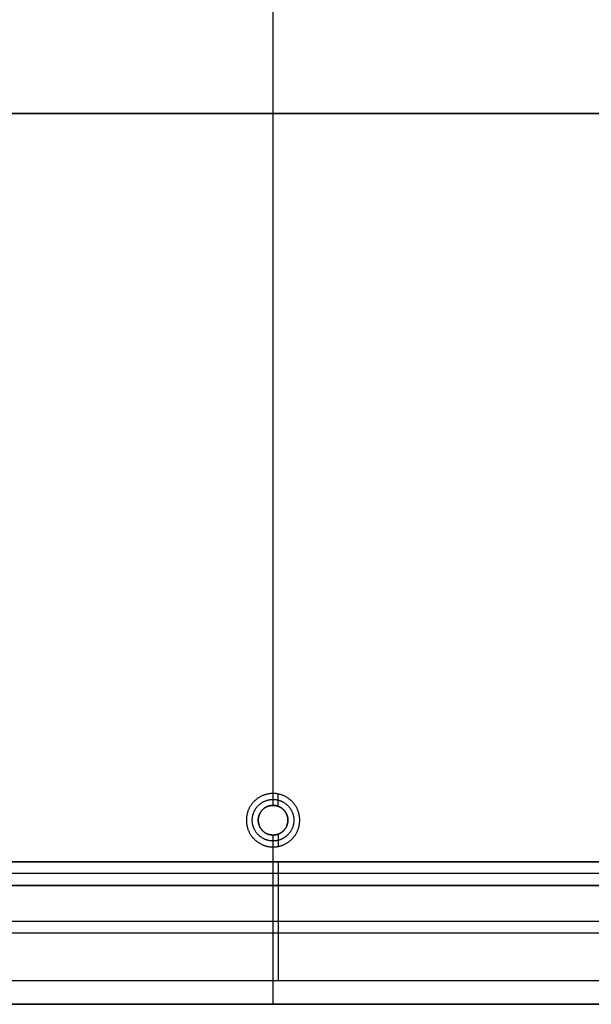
# Model space of a CAD drawing. Header units: millimetres. Extents: x -443 to 78, y -75 to 91.
# Tile 30 of 40: x -22 to 26, y -75 to 8. Entities that reach past the tile are written whole.
import ezdxf

# ---------------------------------------------------------------- set-up
doc = ezdxf.new("R2010")
doc.units = ezdxf.units.MM
doc.header["$MEASUREMENT"] = 0
doc.layers.add('Predefinito', color=5, linetype='Continuous')

msp = doc.modelspace()

# ---------------------------------------------------------------- linework, layer by layer
at = {"layer": 'Predefinito'}
for points in [[(-0.422, -58.25), (-0.422, 57.75)], [(-0.422, -57.25), (-0.422, 56.75)], [(63.378, 0), (-64.222, 0)], [(-64.222, 0), (63.378, 0)], [(1.828, -59.5), (1.828, -59.45), (1.826, -59.4), (1.823, -59.349), (1.819, -59.298), (1.814, -59.246), (1.808, -59.195), (1.8, -59.143), (1.791, -59.091), (1.78, -59.038), (1.769, -58.986), (1.756, -58.933), (1.741, -58.881), (1.726, -58.828), (1.709, -58.776), (1.69, -58.724), (1.67, -58.672), (1.649, -58.62), (1.626, -58.568), (1.602, -58.517), (1.577, -58.467), (1.55, -58.416), (1.522, -58.367), (1.492, -58.317), (1.462, -58.269), (1.429, -58.221), (1.396, -58.174), (1.361, -58.127), (1.325, -58.082), (1.288, -58.037), (1.25, -57.993), (1.21, -57.951), (1.169, -57.909), (1.128, -57.868), (1.085, -57.829), (1.041, -57.79), (0.996, -57.753), (0.951, -57.717), (0.905, -57.682), (0.857, -57.649), (0.81, -57.617), (0.761, -57.586), (0.712, -57.556), (0.662, -57.528), (0.612, -57.501), (0.561, -57.476), (0.51, -57.452), (0.458, -57.429), (0.407, -57.408), (0.354, -57.388), (0.302, -57.37), (0.25, -57.353), (0.197, -57.337), (0.145, -57.323), (0.092, -57.31), (0.04, -57.298), (-0.012, -57.288), (-0.064, -57.279), (-0.116, -57.271), (-0.168, -57.264), (-0.22, -57.259), (-0.271, -57.255), (-0.321, -57.252), (-0.372, -57.251), (-0.422, -57.25), (-0.472, -57.251), (-0.522, -57.252), (-0.573, -57.255), (-0.624, -57.259), (-0.675, -57.264), (-0.727, -57.271), (-0.779, -57.279), (-0.831, -57.288), (-0.883, -57.298), (-0.936, -57.31), (-0.988, -57.323), (-1.041, -57.337), (-1.093, -57.353), (-1.146, -57.37), (-1.198, -57.388), (-1.25, -57.408), (-1.302, -57.429), (-1.353, -57.452), (-1.404, -57.476), (-1.455, -57.501), (-1.505, -57.528), (-1.555, -57.556), (-1.604, -57.586), (-1.653, -57.617), (-1.701, -57.649), (-1.748, -57.682), (-1.794, -57.717), (-1.84, -57.753), (-1.884, -57.79), (-1.928, -57.829), (-1.971, -57.868), (-2.013, -57.909), (-2.053, -57.951), (-2.093, -57.993), (-2.131, -58.037), (-2.168, -58.082), (-2.204, -58.127), (-2.239, -58.174), (-2.273, -58.221), (-2.305, -58.269), (-2.336, -58.317), (-2.365, -58.367), (-2.394, -58.416), (-2.42, -58.467), (-2.446, -58.517), (-2.47, -58.568), (-2.492, -58.62), (-2.514, -58.672), (-2.534, -58.724), (-2.552, -58.776), (-2.569, -58.828), (-2.585, -58.881), (-2.599, -58.933), (-2.612, -58.986), (-2.624, -59.038), (-2.634, -59.091), (-2.643, -59.143), (-2.651, -59.195), (-2.657, -59.246), (-2.663, -59.298), (-2.667, -59.349), (-2.669, -59.4), (-2.671, -59.45), (-2.672, -59.5)], [(-2.172, -59.5), (-2.171, -59.461), (-2.17, -59.422), (-2.168, -59.383), (-2.165, -59.343), (-2.161, -59.303), (-2.155, -59.263), (-2.149, -59.222), (-2.142, -59.182), (-2.134, -59.141), (-2.125, -59.1), (-2.115, -59.059), (-2.104, -59.018), (-2.092, -58.978), (-2.079, -58.937), (-2.064, -58.896), (-2.049, -58.856), (-2.032, -58.816), (-2.015, -58.775), (-1.996, -58.736), (-1.976, -58.696), (-1.955, -58.657), (-1.933, -58.618), (-1.91, -58.58), (-1.886, -58.542), (-1.861, -58.505), (-1.835, -58.468), (-1.808, -58.432), (-1.78, -58.397), (-1.751, -58.362), (-1.721, -58.328), (-1.691, -58.295), (-1.659, -58.263), (-1.627, -58.231), (-1.593, -58.2), (-1.559, -58.17), (-1.525, -58.141), (-1.489, -58.113), (-1.453, -58.086), (-1.417, -58.06), (-1.379, -58.035), (-1.342, -58.011), (-1.303, -57.988), (-1.265, -57.966), (-1.225, -57.946), (-1.186, -57.926), (-1.146, -57.907), (-1.106, -57.889), (-1.066, -57.873), (-1.025, -57.857), (-0.985, -57.843), (-0.944, -57.83), (-0.903, -57.818), (-0.862, -57.806), (-0.822, -57.796), (-0.781, -57.787), (-0.74, -57.779), (-0.7, -57.772), (-0.659, -57.766), (-0.619, -57.761), (-0.579, -57.757), (-0.539, -57.754), (-0.5, -57.752), (-0.461, -57.75), (-0.422, -57.75), (-0.383, -57.75), (-0.344, -57.752), (-0.304, -57.754), (-0.264, -57.757), (-0.224, -57.761), (-0.184, -57.766), (-0.144, -57.772), (-0.103, -57.779), (-0.063, -57.787), (-0.022, -57.796), (0.019, -57.806), (0.06, -57.818), (0.101, -57.83), (0.141, -57.843), (0.182, -57.857), (0.222, -57.873), (0.263, -57.889), (0.303, -57.907), (0.343, -57.926), (0.382, -57.946), (0.421, -57.966), (0.46, -57.988), (0.498, -58.011), (0.536, -58.035), (0.573, -58.06), (0.61, -58.086), (0.646, -58.113), (0.681, -58.141), (0.716, -58.17), (0.75, -58.2), (0.783, -58.231), (0.816, -58.263), (0.847, -58.295), (0.878, -58.328), (0.908, -58.362), (0.937, -58.397), (0.965, -58.432), (0.992, -58.468), (1.018, -58.505), (1.043, -58.542), (1.067, -58.58), (1.09, -58.618), (1.112, -58.657), (1.133, -58.696), (1.153, -58.736), (1.171, -58.775), (1.189, -58.816), (1.205, -58.856), (1.221, -58.896), (1.235, -58.937), (1.249, -58.978), (1.261, -59.018), (1.272, -59.059), (1.282, -59.1), (1.291, -59.141), (1.299, -59.182), (1.306, -59.222), (1.312, -59.263), (1.317, -59.303), (1.321, -59.343), (1.324, -59.383), (1.327, -59.422), (1.328, -59.461), (1.328, -59.5)], [(-1.672, -59.5), (-1.671, -59.472), (-1.67, -59.444), (-1.669, -59.416), (-1.667, -59.388), (-1.664, -59.359), (-1.66, -59.33), (-1.656, -59.302), (-1.651, -59.273), (-1.645, -59.243), (-1.639, -59.214), (-1.631, -59.185), (-1.623, -59.156), (-1.615, -59.127), (-1.605, -59.098), (-1.595, -59.069), (-1.584, -59.04), (-1.572, -59.011), (-1.56, -58.982), (-1.546, -58.954), (-1.532, -58.926), (-1.517, -58.898), (-1.501, -58.87), (-1.485, -58.843), (-1.468, -58.816), (-1.45, -58.789), (-1.431, -58.763), (-1.412, -58.737), (-1.392, -58.712), (-1.371, -58.687), (-1.35, -58.663), (-1.328, -58.639), (-1.306, -58.616), (-1.282, -58.594), (-1.259, -58.572), (-1.234, -58.55), (-1.21, -58.53), (-1.184, -58.51), (-1.158, -58.49), (-1.132, -58.472), (-1.106, -58.454), (-1.079, -58.437), (-1.051, -58.42), (-1.024, -58.405), (-0.996, -58.39), (-0.968, -58.376), (-0.939, -58.362), (-0.911, -58.35), (-0.882, -58.338), (-0.853, -58.327), (-0.824, -58.316), (-0.795, -58.307), (-0.766, -58.298), (-0.736, -58.29), (-0.707, -58.283), (-0.678, -58.277), (-0.649, -58.271), (-0.62, -58.266), (-0.591, -58.262), (-0.563, -58.258), (-0.534, -58.255), (-0.506, -58.253), (-0.477, -58.251), (-0.449, -58.25), (-0.422, -58.25), (-0.394, -58.25), (-0.366, -58.251), (-0.338, -58.253), (-0.309, -58.255), (-0.281, -58.258), (-0.252, -58.262), (-0.223, -58.266), (-0.194, -58.271), (-0.165, -58.277), (-0.136, -58.283), (-0.107, -58.29), (-0.078, -58.298), (-0.049, -58.307), (-0.019, -58.316), (0.01, -58.327), (0.038, -58.338), (0.067, -58.35), (0.096, -58.362), (0.124, -58.376), (0.152, -58.39), (0.18, -58.405), (0.208, -58.42), (0.235, -58.437), (0.262, -58.454), (0.289, -58.472), (0.315, -58.49), (0.341, -58.51), (0.366, -58.53), (0.391, -58.55), (0.415, -58.572), (0.439, -58.594), (0.462, -58.616), (0.485, -58.639), (0.507, -58.663), (0.528, -58.687), (0.549, -58.712), (0.569, -58.737), (0.588, -58.763), (0.607, -58.789), (0.625, -58.816), (0.642, -58.843), (0.658, -58.87), (0.674, -58.898), (0.689, -58.926), (0.703, -58.954), (0.716, -58.982), (0.729, -59.011), (0.741, -59.04), (0.752, -59.069), (0.762, -59.098), (0.771, -59.127), (0.78, -59.156), (0.788, -59.185), (0.795, -59.214), (0.802, -59.243), (0.807, -59.273), (0.812, -59.302), (0.817, -59.33), (0.82, -59.359), (0.823, -59.388), (0.826, -59.416), (0.827, -59.444), (0.828, -59.472), (0.828, -59.5)], [(0.828, -59.5), (0.828, -59.472), (0.827, -59.444), (0.826, -59.416), (0.823, -59.388), (0.82, -59.359), (0.817, -59.33), (0.812, -59.302), (0.807, -59.273), (0.802, -59.243), (0.795, -59.214), (0.788, -59.185), (0.78, -59.156), (0.771, -59.127), (0.762, -59.098), (0.752, -59.069), (0.741, -59.04), (0.729, -59.011), (0.716, -58.982), (0.703, -58.954), (0.689, -58.926), (0.674, -58.898), (0.658, -58.87), (0.642, -58.843), (0.625, -58.816), (0.607, -58.789), (0.588, -58.763), (0.569, -58.737), (0.549, -58.712), (0.528, -58.687), (0.507, -58.663), (0.485, -58.639), (0.462, -58.616), (0.439, -58.594), (0.415, -58.572), (0.391, -58.55), (0.366, -58.53), (0.341, -58.51), (0.315, -58.49), (0.289, -58.472), (0.262, -58.454), (0.235, -58.437), (0.208, -58.42), (0.18, -58.405), (0.152, -58.39), (0.124, -58.376), (0.096, -58.362), (0.067, -58.35), (0.038, -58.338), (0.01, -58.327), (-0.019, -58.316), (-0.049, -58.307), (-0.078, -58.298), (-0.107, -58.29), (-0.136, -58.283), (-0.165, -58.277), (-0.194, -58.271), (-0.223, -58.266), (-0.252, -58.262), (-0.281, -58.258), (-0.309, -58.255), (-0.338, -58.253), (-0.366, -58.251), (-0.394, -58.25), (-0.422, -58.25), (-0.449, -58.25), (-0.477, -58.251), (-0.506, -58.253), (-0.534, -58.255), (-0.563, -58.258), (-0.591, -58.262), (-0.62, -58.266), (-0.649, -58.271), (-0.678, -58.277), (-0.707, -58.283), (-0.736, -58.29), (-0.766, -58.298), (-0.795, -58.307), (-0.824, -58.316), (-0.853, -58.327), (-0.882, -58.338), (-0.911, -58.35), (-0.939, -58.362), (-0.968, -58.376), (-0.996, -58.39), (-1.024, -58.405), (-1.051, -58.42), (-1.079, -58.437), (-1.106, -58.454), (-1.132, -58.472), (-1.158, -58.49), (-1.184, -58.51), (-1.21, -58.53), (-1.234, -58.55), (-1.259, -58.572), (-1.282, -58.594), (-1.306, -58.616), (-1.328, -58.639), (-1.35, -58.663), (-1.371, -58.687), (-1.392, -58.712), (-1.412, -58.737), (-1.431, -58.763), (-1.45, -58.789), (-1.468, -58.816), (-1.485, -58.843), (-1.501, -58.87), (-1.517, -58.898), (-1.532, -58.926), (-1.546, -58.954), (-1.56, -58.982), (-1.572, -59.011), (-1.584, -59.04), (-1.595, -59.069), (-1.605, -59.098), (-1.615, -59.127), (-1.623, -59.156), (-1.631, -59.185), (-1.639, -59.214), (-1.645, -59.243), (-1.651, -59.273), (-1.656, -59.302), (-1.66, -59.33), (-1.664, -59.359), (-1.667, -59.388), (-1.669, -59.416), (-1.67, -59.444), (-1.671, -59.472), (-1.672, -59.5)], [(0.828, -59.5), (0.828, -59.472), (0.827, -59.444), (0.826, -59.416), (0.823, -59.388), (0.82, -59.359), (0.817, -59.33), (0.812, -59.302), (0.807, -59.273), (0.802, -59.243), (0.795, -59.214), (0.788, -59.185), (0.78, -59.156), (0.771, -59.127), (0.762, -59.098), (0.752, -59.069), (0.741, -59.04), (0.729, -59.011), (0.716, -58.982), (0.703, -58.954), (0.689, -58.926), (0.674, -58.898), (0.658, -58.87), (0.642, -58.843), (0.625, -58.816), (0.607, -58.789), (0.588, -58.763), (0.569, -58.737), (0.549, -58.712), (0.528, -58.687), (0.507, -58.663), (0.485, -58.639), (0.462, -58.616), (0.439, -58.594), (0.415, -58.572), (0.391, -58.55), (0.366, -58.53), (0.341, -58.51), (0.315, -58.49), (0.289, -58.472), (0.262, -58.454), (0.235, -58.437), (0.208, -58.42), (0.18, -58.405), (0.152, -58.39), (0.124, -58.376), (0.096, -58.362), (0.067, -58.35), (0.038, -58.338), (0.01, -58.327), (-0.019, -58.316), (-0.049, -58.307), (-0.078, -58.298), (-0.107, -58.29), (-0.136, -58.283), (-0.165, -58.277), (-0.194, -58.271), (-0.223, -58.266), (-0.252, -58.262), (-0.281, -58.258), (-0.309, -58.255), (-0.338, -58.253), (-0.366, -58.251), (-0.394, -58.25), (-0.422, -58.25), (-0.449, -58.25), (-0.477, -58.251), (-0.506, -58.253), (-0.534, -58.255), (-0.563, -58.258), (-0.591, -58.262), (-0.62, -58.266), (-0.649, -58.271), (-0.678, -58.277), (-0.707, -58.283), (-0.736, -58.29), (-0.766, -58.298), (-0.795, -58.307), (-0.824, -58.316), (-0.853, -58.327), (-0.882, -58.338), (-0.911, -58.35), (-0.939, -58.362), (-0.968, -58.376), (-0.996, -58.39), (-1.024, -58.405), (-1.051, -58.42), (-1.079, -58.437), (-1.106, -58.454), (-1.132, -58.472), (-1.158, -58.49), (-1.184, -58.51), (-1.21, -58.53), (-1.234, -58.55), (-1.259, -58.572), (-1.282, -58.594), (-1.306, -58.616), (-1.328, -58.639), (-1.35, -58.663), (-1.371, -58.687), (-1.392, -58.712), (-1.412, -58.737), (-1.431, -58.763), (-1.45, -58.789), (-1.468, -58.816), (-1.485, -58.843), (-1.501, -58.87), (-1.517, -58.898), (-1.532, -58.926), (-1.546, -58.954), (-1.56, -58.982), (-1.572, -59.011), (-1.584, -59.04), (-1.595, -59.069), (-1.605, -59.098), (-1.615, -59.127), (-1.623, -59.156), (-1.631, -59.185), (-1.639, -59.214), (-1.645, -59.243), (-1.651, -59.273), (-1.656, -59.302), (-1.66, -59.33), (-1.664, -59.359), (-1.667, -59.388), (-1.669, -59.416), (-1.67, -59.444), (-1.671, -59.472), (-1.672, -59.5)], [(-2.672, -59.5), (-2.671, -59.55), (-2.669, -59.6), (-2.667, -59.651), (-2.663, -59.702), (-2.657, -59.754), (-2.651, -59.805), (-2.643, -59.857), (-2.634, -59.909), (-2.624, -59.962), (-2.612, -60.014), (-2.599, -60.067), (-2.585, -60.119), (-2.569, -60.172), (-2.552, -60.224), (-2.534, -60.276), (-2.514, -60.328), (-2.492, -60.38), (-2.47, -60.432), (-2.446, -60.483), (-2.42, -60.533), (-2.394, -60.584), (-2.365, -60.633), (-2.336, -60.683), (-2.305, -60.731), (-2.273, -60.779), (-2.239, -60.826), (-2.204, -60.873), (-2.168, -60.918), (-2.131, -60.963), (-2.093, -61.007), (-2.053, -61.049), (-2.013, -61.091), (-1.971, -61.132), (-1.928, -61.171), (-1.884, -61.21), (-1.84, -61.247), (-1.794, -61.283), (-1.748, -61.318), (-1.701, -61.351), (-1.653, -61.383), (-1.604, -61.414), (-1.555, -61.444), (-1.505, -61.472), (-1.455, -61.499), (-1.404, -61.524), (-1.353, -61.548), (-1.302, -61.571), (-1.25, -61.592), (-1.198, -61.612), (-1.146, -61.63), (-1.093, -61.647), (-1.041, -61.663), (-0.988, -61.677), (-0.936, -61.69), (-0.883, -61.702), (-0.831, -61.712), (-0.779, -61.721), (-0.727, -61.729), (-0.675, -61.736), (-0.624, -61.741), (-0.573, -61.745), (-0.522, -61.748), (-0.472, -61.749), (-0.422, -61.75), (-0.372, -61.749), (-0.321, -61.748), (-0.271, -61.745), (-0.22, -61.741), (-0.168, -61.736), (-0.116, -61.729), (-0.064, -61.721), (-0.012, -61.712), (0.04, -61.702), (0.092, -61.69), (0.145, -61.677), (0.197, -61.663), (0.25, -61.647), (0.302, -61.63), (0.354, -61.612), (0.407, -61.592), (0.458, -61.571), (0.51, -61.548), (0.561, -61.524), (0.612, -61.499), (0.662, -61.472), (0.712, -61.444), (0.761, -61.414), (0.81, -61.383), (0.857, -61.351), (0.905, -61.318), (0.951, -61.283), (0.996, -61.247), (1.041, -61.21), (1.085, -61.171), (1.128, -61.132), (1.169, -61.091), (1.21, -61.049), (1.25, -61.007), (1.288, -60.963), (1.325, -60.918), (1.361, -60.873), (1.396, -60.826), (1.429, -60.779), (1.462, -60.731), (1.492, -60.683), (1.522, -60.633), (1.55, -60.584), (1.577, -60.533), (1.602, -60.483), (1.626, -60.432), (1.649, -60.38), (1.67, -60.328), (1.69, -60.276), (1.709, -60.224), (1.726, -60.172), (1.741, -60.119), (1.756, -60.067), (1.769, -60.014), (1.78, -59.962), (1.791, -59.909), (1.8, -59.857), (1.808, -59.805), (1.814, -59.754), (1.819, -59.702), (1.823, -59.651), (1.826, -59.6), (1.828, -59.55), (1.828, -59.5)], [(1.328, -59.5), (1.328, -59.539), (1.327, -59.578), (1.324, -59.617), (1.321, -59.657), (1.317, -59.697), (1.312, -59.737), (1.306, -59.778), (1.299, -59.818), (1.291, -59.859), (1.282, -59.9), (1.272, -59.941), (1.261, -59.982), (1.249, -60.022), (1.235, -60.063), (1.221, -60.104), (1.205, -60.144), (1.189, -60.184), (1.171, -60.225), (1.153, -60.264), (1.133, -60.304), (1.112, -60.343), (1.09, -60.382), (1.067, -60.42), (1.043, -60.458), (1.018, -60.495), (0.992, -60.532), (0.965, -60.568), (0.937, -60.603), (0.908, -60.638), (0.878, -60.672), (0.847, -60.705), (0.816, -60.737), (0.783, -60.769), (0.75, -60.8), (0.716, -60.83), (0.681, -60.859), (0.646, -60.887), (0.61, -60.914), (0.573, -60.94), (0.536, -60.965), (0.498, -60.989), (0.46, -61.012), (0.421, -61.034), (0.382, -61.054), (0.343, -61.074), (0.303, -61.093), (0.263, -61.111), (0.222, -61.127), (0.182, -61.143), (0.141, -61.157), (0.101, -61.17), (0.06, -61.182), (0.019, -61.194), (-0.022, -61.204), (-0.063, -61.213), (-0.103, -61.221), (-0.144, -61.228), (-0.184, -61.234), (-0.224, -61.239), (-0.264, -61.243), (-0.304, -61.246), (-0.344, -61.248), (-0.383, -61.25), (-0.422, -61.25), (-0.461, -61.25), (-0.5, -61.248), (-0.539, -61.246), (-0.579, -61.243), (-0.619, -61.239), (-0.659, -61.234), (-0.7, -61.228), (-0.74, -61.221), (-0.781, -61.213), (-0.822, -61.204), (-0.862, -61.194), (-0.903, -61.182), (-0.944, -61.17), (-0.985, -61.157), (-1.025, -61.143), (-1.066, -61.127), (-1.106, -61.111), (-1.146, -61.093), (-1.186, -61.074), (-1.225, -61.054), (-1.265, -61.034), (-1.303, -61.012), (-1.342, -60.989), (-1.379, -60.965), (-1.417, -60.94), (-1.453, -60.914), (-1.489, -60.887), (-1.525, -60.859), (-1.559, -60.83), (-1.593, -60.8), (-1.627, -60.769), (-1.659, -60.737), (-1.691, -60.705), (-1.721, -60.672), (-1.751, -60.638), (-1.78, -60.603), (-1.808, -60.568), (-1.835, -60.532), (-1.861, -60.495), (-1.886, -60.458), (-1.91, -60.42), (-1.933, -60.382), (-1.955, -60.343), (-1.976, -60.304), (-1.996, -60.264), (-2.015, -60.225), (-2.032, -60.184), (-2.049, -60.144), (-2.064, -60.104), (-2.079, -60.063), (-2.092, -60.022), (-2.104, -59.982), (-2.115, -59.941), (-2.125, -59.9), (-2.134, -59.859), (-2.142, -59.818), (-2.149, -59.778), (-2.155, -59.737), (-2.161, -59.697), (-2.165, -59.657), (-2.168, -59.617), (-2.17, -59.578), (-2.171, -59.539), (-2.172, -59.5)], [(-1.672, -59.5), (-1.671, -59.528), (-1.67, -59.556), (-1.669, -59.584), (-1.667, -59.612), (-1.664, -59.641), (-1.66, -59.67), (-1.656, -59.698), (-1.651, -59.727), (-1.645, -59.757), (-1.639, -59.786), (-1.631, -59.815), (-1.623, -59.844), (-1.615, -59.873), (-1.605, -59.902), (-1.595, -59.931), (-1.584, -59.96), (-1.572, -59.989), (-1.56, -60.018), (-1.546, -60.046), (-1.532, -60.074), (-1.517, -60.102), (-1.501, -60.13), (-1.485, -60.157), (-1.468, -60.184), (-1.45, -60.211), (-1.431, -60.237), (-1.412, -60.263), (-1.392, -60.288), (-1.371, -60.313), (-1.35, -60.337), (-1.328, -60.361), (-1.306, -60.384), (-1.282, -60.406), (-1.259, -60.428), (-1.234, -60.45), (-1.21, -60.47), (-1.184, -60.49), (-1.158, -60.51), (-1.132, -60.528), (-1.106, -60.546), (-1.079, -60.563), (-1.051, -60.58), (-1.024, -60.595), (-0.996, -60.61), (-0.968, -60.624), (-0.939, -60.638), (-0.911, -60.65), (-0.882, -60.662), (-0.853, -60.673), (-0.824, -60.684), (-0.795, -60.693), (-0.766, -60.702), (-0.736, -60.71), (-0.707, -60.717), (-0.678, -60.723), (-0.649, -60.729), (-0.62, -60.734), (-0.591, -60.738), (-0.563, -60.742), (-0.534, -60.745), (-0.506, -60.747), (-0.477, -60.749), (-0.449, -60.75), (-0.422, -60.75), (-0.394, -60.75), (-0.366, -60.749), (-0.338, -60.747), (-0.309, -60.745), (-0.281, -60.742), (-0.252, -60.738), (-0.223, -60.734), (-0.194, -60.729), (-0.165, -60.723), (-0.136, -60.717), (-0.107, -60.71), (-0.078, -60.702), (-0.049, -60.693), (-0.019, -60.684), (0.01, -60.673), (0.038, -60.662), (0.067, -60.65), (0.096, -60.638), (0.124, -60.624), (0.152, -60.61), (0.18, -60.595), (0.208, -60.58), (0.235, -60.563), (0.262, -60.546), (0.289, -60.528), (0.315, -60.51), (0.341, -60.49), (0.366, -60.47), (0.391, -60.45), (0.415, -60.428), (0.439, -60.406), (0.462, -60.384), (0.485, -60.361), (0.507, -60.337), (0.528, -60.313), (0.549, -60.288), (0.569, -60.263), (0.588, -60.237), (0.607, -60.211), (0.625, -60.184), (0.642, -60.157), (0.658, -60.13), (0.674, -60.102), (0.689, -60.074), (0.703, -60.046), (0.716, -60.018), (0.729, -59.989), (0.741, -59.96), (0.752, -59.931), (0.762, -59.902), (0.771, -59.873), (0.78, -59.844), (0.788, -59.815), (0.795, -59.786), (0.802, -59.757), (0.807, -59.727), (0.812, -59.698), (0.817, -59.67), (0.82, -59.641), (0.823, -59.612), (0.826, -59.584), (0.827, -59.556), (0.828, -59.528), (0.828, -59.5)], [(0.828, -59.5), (0.828, -59.528), (0.827, -59.556), (0.826, -59.584), (0.823, -59.612), (0.82, -59.641), (0.817, -59.67), (0.812, -59.698), (0.807, -59.727), (0.802, -59.757), (0.795, -59.786), (0.788, -59.815), (0.78, -59.844), (0.771, -59.873), (0.762, -59.902), (0.752, -59.931), (0.741, -59.96), (0.729, -59.989), (0.716, -60.018), (0.703, -60.046), (0.689, -60.074), (0.674, -60.102), (0.658, -60.13), (0.642, -60.157), (0.625, -60.184), (0.607, -60.211), (0.588, -60.237), (0.569, -60.263), (0.549, -60.288), (0.528, -60.313), (0.507, -60.337), (0.485, -60.361), (0.462, -60.384), (0.439, -60.406), (0.415, -60.428), (0.391, -60.45), (0.366, -60.47), (0.341, -60.49), (0.315, -60.51), (0.289, -60.528), (0.262, -60.546), (0.235, -60.563), (0.208, -60.58), (0.18, -60.595), (0.152, -60.61), (0.124, -60.624), (0.096, -60.638), (0.067, -60.65), (0.038, -60.662), (0.01, -60.673), (-0.019, -60.684), (-0.049, -60.693), (-0.078, -60.702), (-0.107, -60.71), (-0.136, -60.717), (-0.165, -60.723), (-0.194, -60.729), (-0.223, -60.734), (-0.252, -60.738), (-0.281, -60.742), (-0.309, -60.745), (-0.338, -60.747), (-0.366, -60.749), (-0.394, -60.75), (-0.422, -60.75), (-0.449, -60.75), (-0.477, -60.749), (-0.506, -60.747), (-0.534, -60.745), (-0.563, -60.742), (-0.591, -60.738), (-0.62, -60.734), (-0.649, -60.729), (-0.678, -60.723), (-0.707, -60.717), (-0.736, -60.71), (-0.766, -60.702), (-0.795, -60.693), (-0.824, -60.684), (-0.853, -60.673), (-0.882, -60.662), (-0.911, -60.65), (-0.939, -60.638), (-0.968, -60.624), (-0.996, -60.61), (-1.024, -60.595), (-1.051, -60.58), (-1.079, -60.563), (-1.106, -60.546), (-1.132, -60.528), (-1.158, -60.51), (-1.184, -60.49), (-1.21, -60.47), (-1.234, -60.45), (-1.259, -60.428), (-1.282, -60.406), (-1.306, -60.384), (-1.328, -60.361), (-1.35, -60.337), (-1.371, -60.313), (-1.392, -60.288), (-1.412, -60.263), (-1.431, -60.237), (-1.45, -60.211), (-1.468, -60.184), (-1.485, -60.157), (-1.501, -60.13), (-1.517, -60.102), (-1.532, -60.074), (-1.546, -60.046), (-1.56, -60.018), (-1.572, -59.989), (-1.584, -59.96), (-1.595, -59.931), (-1.605, -59.902), (-1.615, -59.873), (-1.623, -59.844), (-1.631, -59.815), (-1.639, -59.786), (-1.645, -59.757), (-1.651, -59.727), (-1.656, -59.698), (-1.66, -59.67), (-1.664, -59.641), (-1.667, -59.612), (-1.669, -59.584), (-1.67, -59.556), (-1.671, -59.528), (-1.672, -59.5)], [(-1.672, -59.5), (-1.671, -59.528), (-1.67, -59.556), (-1.669, -59.584), (-1.667, -59.612), (-1.664, -59.641), (-1.66, -59.67), (-1.656, -59.698), (-1.651, -59.727), (-1.645, -59.757), (-1.639, -59.786), (-1.631, -59.815), (-1.623, -59.844), (-1.615, -59.873), (-1.605, -59.902), (-1.595, -59.931), (-1.584, -59.96), (-1.572, -59.989), (-1.56, -60.018), (-1.546, -60.046), (-1.532, -60.074), (-1.517, -60.102), (-1.501, -60.13), (-1.485, -60.157), (-1.468, -60.184), (-1.45, -60.211), (-1.431, -60.237), (-1.412, -60.263), (-1.392, -60.288), (-1.371, -60.313), (-1.35, -60.337), (-1.328, -60.361), (-1.306, -60.384), (-1.282, -60.406), (-1.259, -60.428), (-1.234, -60.45), (-1.21, -60.47), (-1.184, -60.49), (-1.158, -60.51), (-1.132, -60.528), (-1.106, -60.546), (-1.079, -60.563), (-1.051, -60.58), (-1.024, -60.595), (-0.996, -60.61), (-0.968, -60.624), (-0.939, -60.638), (-0.911, -60.65), (-0.882, -60.662), (-0.853, -60.673), (-0.824, -60.684), (-0.795, -60.693), (-0.766, -60.702), (-0.736, -60.71), (-0.707, -60.717), (-0.678, -60.723), (-0.649, -60.729), (-0.62, -60.734), (-0.591, -60.738), (-0.563, -60.742), (-0.534, -60.745), (-0.506, -60.747), (-0.477, -60.749), (-0.449, -60.75), (-0.422, -60.75), (-0.394, -60.75), (-0.366, -60.749), (-0.338, -60.747), (-0.309, -60.745), (-0.281, -60.742), (-0.252, -60.738), (-0.223, -60.734), (-0.194, -60.729), (-0.165, -60.723), (-0.136, -60.717), (-0.107, -60.71), (-0.078, -60.702), (-0.049, -60.693), (-0.019, -60.684), (0.01, -60.673), (0.038, -60.662), (0.067, -60.65), (0.096, -60.638), (0.124, -60.624), (0.152, -60.61), (0.18, -60.595), (0.208, -60.58), (0.235, -60.563), (0.262, -60.546), (0.289, -60.528), (0.315, -60.51), (0.341, -60.49), (0.366, -60.47), (0.391, -60.45), (0.415, -60.428), (0.439, -60.406), (0.462, -60.384), (0.485, -60.361), (0.507, -60.337), (0.528, -60.313), (0.549, -60.288), (0.569, -60.263), (0.588, -60.237), (0.607, -60.211), (0.625, -60.184), (0.642, -60.157), (0.658, -60.13), (0.674, -60.102), (0.689, -60.074), (0.703, -60.046), (0.716, -60.018), (0.729, -59.989), (0.741, -59.96), (0.752, -59.931), (0.762, -59.902), (0.771, -59.873), (0.78, -59.844), (0.788, -59.815), (0.795, -59.786), (0.802, -59.757), (0.807, -59.727), (0.812, -59.698), (0.817, -59.67), (0.82, -59.641), (0.823, -59.612), (0.826, -59.584), (0.827, -59.556), (0.828, -59.528), (0.828, -59.5)], [(-0.422, -75), (-0.422, -60.75)], [(-0.422, -75), (-0.422, -61.75)], [(72.578, -63), (-73.422, -63)], [(-73.422, -63), (72.578, -63)], [(-73.422, -63), (72.578, -63)], [(-0.422, -65), (-0.422, -63)], [(72.578, -64), (-73.422, -64)], [(-74.422, -65), (73.578, -65)], [(72.578, -65), (-73.422, -65)], [(-67.422, -65), (66.578, -65)], [(-0.422, -73), (-0.422, -65)], [(-73.422, -68), (72.578, -68)], [(66.578, -69), (-67.422, -69)], [(-74.422, -73), (73.578, -73)], [(-73.422, -73), (72.578, -73)], [(-67.422, -73), (66.578, -73)], [(63.378, -75), (-64.222, -75)], [(-64.222, -75), (63.378, -75)]]:
    msp.add_lwpolyline(points, dxfattribs=at)
at = {"layer": 'Predefinito', "extrusion": (1, 0, 0)}
for points in [[(-58.25, 1), (-57.25, 0)], [(-58.25, 1), (-58.25, 1.2)], [(-59.5, 1), (-59.5, 1.2)], [(-59.5, 1.2), (-59.5, 1)], [(-60.75, 1), (-61.75, 0)], [(-60.75, 1), (-60.75, 1.2)], [(-63, 29), (-63.001, 29.111), (-63.005, 29.223), (-63.011, 29.336), (-63.02, 29.449), (-63.032, 29.564), (-63.046, 29.678), (-63.063, 29.794), (-63.083, 29.91), (-63.106, 30.026), (-63.132, 30.143), (-63.161, 30.259), (-63.193, 30.376), (-63.228, 30.492), (-63.266, 30.609), (-63.307, 30.725), (-63.351, 30.84), (-63.398, 30.956), (-63.449, 31.07), (-63.502, 31.184), (-63.559, 31.296), (-63.618, 31.408), (-63.681, 31.519), (-63.746, 31.628), (-63.815, 31.736), (-63.887, 31.842), (-63.961, 31.947), (-64.038, 32.05), (-64.118, 32.151), (-64.201, 32.251), (-64.286, 32.348), (-64.374, 32.443), (-64.464, 32.536), (-64.557, 32.626), (-64.652, 32.714), (-64.749, 32.799), (-64.849, 32.882), (-64.95, 32.962), (-65.053, 33.039), (-65.158, 33.113), (-65.264, 33.185), (-65.372, 33.254), (-65.481, 33.319), (-65.592, 33.382), (-65.704, 33.441), (-65.816, 33.498), (-65.93, 33.551), (-66.044, 33.602), (-66.16, 33.649), (-66.275, 33.693), (-66.391, 33.734), (-66.508, 33.772), (-66.624, 33.807), (-66.741, 33.839), (-66.857, 33.868), (-66.974, 33.894), (-67.09, 33.917), (-67.206, 33.937), (-67.322, 33.954), (-67.436, 33.968), (-67.551, 33.98), (-67.664, 33.989), (-67.777, 33.995), (-67.889, 33.999), (-68, 34), (-68.111, 33.999), (-68.223, 33.995), (-68.336, 33.989), (-68.449, 33.98), (-68.564, 33.968), (-68.678, 33.954), (-68.794, 33.937), (-68.91, 33.917), (-69.026, 33.894), (-69.143, 33.868), (-69.259, 33.839), (-69.376, 33.807), (-69.492, 33.772), (-69.609, 33.734), (-69.725, 33.693), (-69.84, 33.649), (-69.956, 33.602), (-70.07, 33.551), (-70.184, 33.498), (-70.296, 33.441), (-70.408, 33.382), (-70.519, 33.319), (-70.628, 33.254), (-70.736, 33.185), (-70.842, 33.113), (-70.947, 33.039), (-71.05, 32.962), (-71.151, 32.882), (-71.251, 32.799), (-71.348, 32.714), (-71.443, 32.626), (-71.536, 32.536), (-71.626, 32.443), (-71.714, 32.348), (-71.799, 32.251), (-71.882, 32.151), (-71.962, 32.05), (-72.039, 31.947), (-72.113, 31.842), (-72.185, 31.736), (-72.254, 31.628), (-72.319, 31.519), (-72.382, 31.408), (-72.441, 31.296), (-72.498, 31.184), (-72.551, 31.07), (-72.602, 30.956), (-72.649, 30.84), (-72.693, 30.725), (-72.734, 30.609), (-72.772, 30.492), (-72.807, 30.376), (-72.839, 30.259), (-72.868, 30.143), (-72.894, 30.026), (-72.917, 29.91), (-72.937, 29.794), (-72.954, 29.678), (-72.968, 29.564), (-72.98, 29.449), (-72.989, 29.336), (-72.995, 29.223), (-72.999, 29.111), (-73, 29)], [(-63, 17), (-63, 29)], [(-65, 2), (-65, 17)], [(-73, 29), (-73, 2)], [(-75, 1.2), (-75, 0)]]:
    msp.add_lwpolyline(points, dxfattribs=at)
at = {"layer": 'Predefinito', "extrusion": (0, 1, 0)}
for points in [[(2.672, 0), (1.672, 1)], [(-0.828, 1), (-1.828, 0)]]:
    msp.add_lwpolyline(points, dxfattribs=at)

doc.saveas('drawing.dxf')
